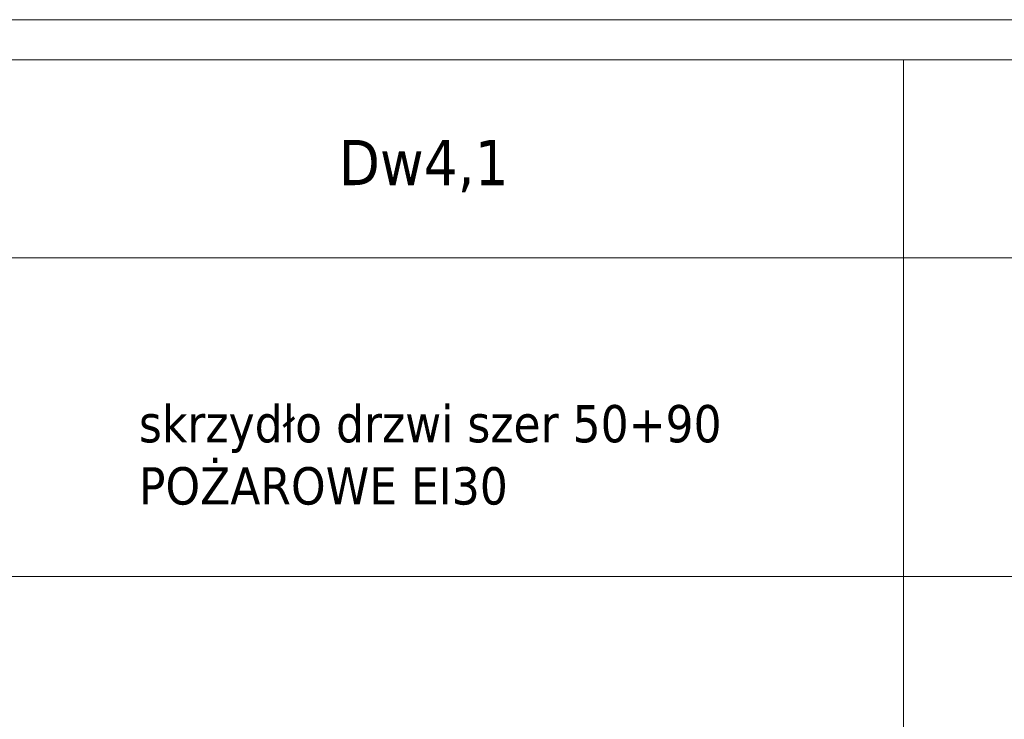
# Model space of a CAD drawing. Header units: millimetres. Extents: x 23192 to 149900, y -396339 to -79279.
# Tile 66 of 136: x 71171 to 71540, y -210422 to -210159. Entities that reach past the tile are written whole.
import ezdxf

# ---------------------------------------------------------------- set-up
doc = ezdxf.new("R2010")
doc.units = ezdxf.units.MM
doc.layers.add('0_LEGENDA', color=7, linetype='Continuous', lineweight=13)
doc.styles.add('ARIAL', font='tahoma.ttf')

msp = doc.modelspace()

# ---------------------------------------------------------------- linework, layer by layer
at = {"layer": '0_LEGENDA', "linetype": 'ByBlock', "ltscale": 5}
for p, q in [((71502.57, -211346.755), (71502.57, -210174.457)), ((67487.721, -210248.82), (76925.659, -210248.814)), ((67487.721, -210368.468), (76925.547, -210368.463))]:
    msp.add_line(p, q, dxfattribs=at)
at = {"layer": '0_LEGENDA'}
for points in [[(76925.743, -210159.522), (67472.722, -210159.421), (67475.781, -212469.617), (76943.365, -212469.693)], [(76929.162, -212454.649), (67490.781, -212454.652), (67487.721, -210174.456), (76925.729, -210174.459)]]:
    msp.add_lwpolyline(points, dxfattribs=at)

# ---------------------------------------------------------------- texts
at = {"layer": '0_LEGENDA', "linetype": 'ByBlock', "ltscale": 5, "width": 360, "attachment_point": 1, "style": 'ARIAL'}
for s, insert, char_height in [('\\pxqc;Dw4,1', (71142.57, -210204.537), 17), ('\\pxi5.22551;skrzydło drzwi szer 50+90\\PPOŻAROWE EI30', (71142.57, -210304.053), 14)]:
    msp.add_mtext(s, dxfattribs=dict(at, insert=insert, char_height=char_height))

doc.saveas('drawing.dxf')
